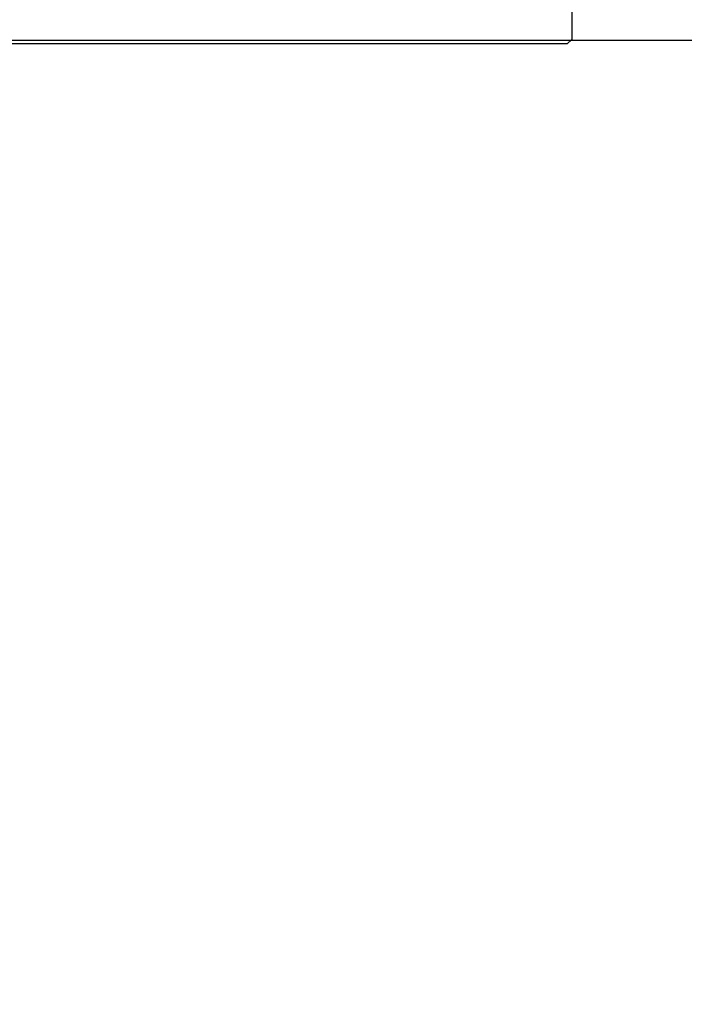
# Model space of a CAD drawing. Header units: millimetres. Extents: x -1898 to 1013, y -439 to 713.
# Tile 34 of 54: x 341 to 357, y 423 to 446. Entities that reach past the tile are written whole.
import ezdxf
from ezdxf import colors
from ezdxf.entities.mleader import LeaderData, LeaderLine
from ezdxf.math import Vec2, Vec3

# ---------------------------------------------------------------- set-up
doc = ezdxf.new("R2010")
doc.units = ezdxf.units.MM
doc.layers.add('ecoteak_profil', color=2, linetype='Continuous')
doc.layers.add('G-ANNO-DIMS', color=7, linetype='Continuous', lineweight=9)
doc.styles.add('ID_Arial_skala 1 100', font='arial.ttf', dxfattribs={"height": 25})

# ---------------------------------------------------------------- blocks, each defined once
blk = doc.blocks.new('A$Cb8f0510c')
at = {"layer": 'ecoteak_profil'}
blk.add_lwpolyline([(-3.707, 9.67, -0.427288), (-2.665, 8.67), (-2.665, 2.104, 0.369089), (-1.664, 1), (1.669, 1, 0.400912), (2.67, 2), (2.67, 8.67, -0.416003), (3.712, 9.67), (9.908, 9.67), (10.013, 9.571), (10.013, 8.771), (9.908, 8.67), (3.828, 8.67, 0.618146), (3.677, 8.548), (3.67, 1.908), (3.67, 1), (24.595, 1), (24.707, 0.9), (24.707, 0.101), (24.595, 0), (-24.595, 0)], format="xyb", dxfattribs=at)
blk = doc.blocks.new('_Open90')
at = {"color": 0, "linetype": 'ByBlock', "lineweight": -2}
for p, q in [((-0.5, 0.5), (0, 0)), ((0, 0), (-1, 0)), ((0, 0), (-0.5, -0.5))]:
    blk.add_line(p, q, dxfattribs=at)

msp = doc.modelspace()

# ---------------------------------------------------------------- linework, layer by layer
at = {"layer": 'ecoteak_profil'}
msp.add_lwpolyline([(246.441, 445.203), (497.058, 445.203), (497.058, 415.198), (246.441, 415.198)], close=True, dxfattribs=at)

# ---------------------------------------------------------------- block references
msp.add_blockref('A$Cb8f0510c', (329.458, 445.115), dxfattribs=at)

# ---------------------------------------------------------------- leaders
at = {"layer": 'G-ANNO-DIMS'}
ml = msp.add_multileader_mtext('Standard', dxfattribs=at)
ml.set_content('DESKA\\PLD14022S', color=256, style='ID_Arial_skala 1 100')
ml.set_leader_properties()
ml.set_arrow_properties(name='OPEN90')
ml.build(insert=Vec2(0, 0))
ml.multileader.update_dxf_attribs({"text_right_attachment_type": 6, "dogleg_length": 0.36, "arrow_head_size": 25})
ctx = ml.context
ctx.base_point, ctx.char_height, ctx.arrow_head_size, ctx.landing_gap_size, ctx.plane_origin = Vec3(686.604, 699.831), 25, 25, 0.09, Vec3(149.072, 945.843)
ctx.right_attachment = 6
notes = []
notes.append((ctx, [(0, (1, 1, 0), (196.136, 699.831), (1, 0), 490.467, [(0, [(-26.153, 307.157)], 0, [])])]))
ctx.mtext.insert, ctx.mtext.width, ctx.mtext.flow_direction = Vec3(686.694, 712.544), 137.36357, 5
ml = msp.add_multileader_mtext('Standard', dxfattribs=at)
ml.set_content('DESKA\\PLD14022', color=256, style='ID_Arial_skala 1 100')
ml.set_leader_properties()
ml.set_arrow_properties(name='OPEN90')
ml.build(insert=Vec2(0, 0))
ml.multileader.update_dxf_attribs({"text_right_attachment_type": 6, "dogleg_length": 0.36, "arrow_head_size": 25})
ctx = ml.context
ctx.base_point, ctx.char_height, ctx.arrow_head_size, ctx.landing_gap_size, ctx.plane_origin = Vec3(686.604, 551.171), 25, 25, 0.09, Vec3(149.072, 797.184)
ctx.right_attachment = 6
notes.append((ctx, [(0, (1, 1, 0), (196.136, 551.171), (1, 0), 490.467, [(1, [(88.571, 318.12), (204.168, 401.701)], 0, [])])]))
ctx.mtext.insert, ctx.mtext.flow_direction = Vec3(686.694, 563.884), 5
ml = msp.add_multileader_mtext('Standard', dxfattribs=at)
ml.set_content('KLIPS STARTOWY', color=256, style='ID_Arial_skala 1 100')
ml.set_leader_properties()
ml.set_arrow_properties(name='OPEN90')
ml.build(insert=Vec2(0, 0))
ml.multileader.update_dxf_attribs({"text_right_attachment_type": 6, "dogleg_length": 0.36, "arrow_head_size": 25})
ctx = ml.context
ctx.base_point, ctx.char_height, ctx.arrow_head_size, ctx.landing_gap_size, ctx.plane_origin = Vec3(686.604, 206.178), 25, 25, 0.09, Vec3(528.056, 199.043)
ctx.right_attachment = 6
notes.append((ctx, [(0, (1, 1, 0), (575.12, 206.178), (1, 0), 111.483, [(1, [(193.157, 296.322), (214.821, 441.101)], 0, [])])]))
ctx.mtext.insert, ctx.mtext.flow_direction = Vec3(686.694, 218.892), 5
for ctx, leaders in notes:
    for number, flags, end, landing, length, lines in leaders:
        leader = LeaderData()
        leader.index, (leader.has_last_leader_line, leader.has_dogleg_vector, leader.attachment_direction) = number, flags
        leader.last_leader_point, leader.dogleg_vector, leader.dogleg_length = Vec3(end), Vec3(landing), length
        for number, points, colour, breaks in lines:
            line = LeaderLine()
            line.index, line.vertices, line.color, line.breaks = number, Vec3.list(points), colors.encode_raw_color(colour), breaks
            leader.lines.append(line)
        ctx.leaders.append(leader)

doc.saveas('drawing.dxf')
